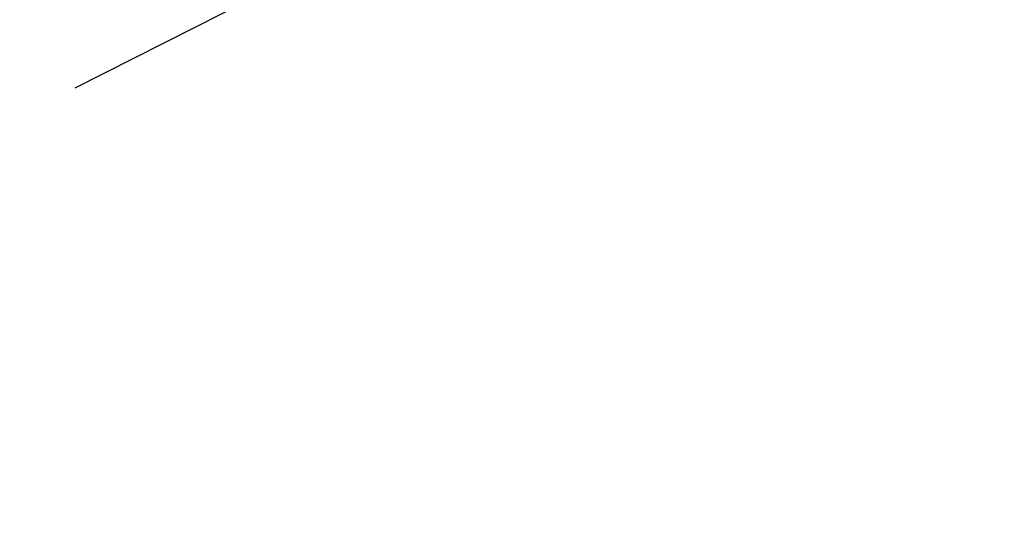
# Model space of a CAD drawing. Header units: millimetres. Extents: x 0 to 2100, y 0 to 1485.
# Tile 2 of 247: x 486 to 607, y 523 to 585. Entities that reach past the tile are written whole.
import ezdxf

# ---------------------------------------------------------------- set-up
doc = ezdxf.new("R2010")
doc.units = ezdxf.units.MM
doc.header["$LTSCALE"] = 5
doc.layers.add('Bemaßung (ISO)', color=7, linetype='Continuous', lineweight=25)
doc.styles.add('Notiztext (DIN)', font='isocpeur.ttf')
doc.dimstyles.new('Standard (DIN)', dxfattribs={"dimscale": 5, "dimtxt": 3.5, "dimasz": 2.5, "dimexe": 2, "dimexo": 0.5, "dimgap": 0.5, "dimtad": 1, "dimrnd": 1e-08, "dimtxsty": 'Notiztext (DIN)', "dimcen": 0.09, "dimdle": 10, "dimclrd": 256, "dimclre": 256, "dimclrt": 256, "dimadec": 0, "dimazin": 0, "dimtfac": 1, "dimtmove": 0, "dimatfit": 3, "dimfxl": 1, "dimtolj": 1, "dimtzin": 0, "dimlwd": -1, "dimlwe": -1, "dimarcsym": 0})

# ---------------------------------------------------------------- blocks, each defined once
blk = doc.blocks.new('*D17')
at = {"layer": 'Bemaßung (ISO)', "transparency": 16777216}
for p, q in [((625.42, 644.36), (626.32, 644.36)), ((625.87, 643.91), (625.87, 644.81)), ((492.86, 577.07), (611.68, 637.18))]:
    blk.add_line(p, q, dxfattribs=at)
blk.add_solid([(610.74, 639.04), (612.62, 635.32), (622.83, 642.82)], dxfattribs=at)
at = {"layer": 'Defpoints', "color": 0, "transparency": 16777216}
for p in [(628.9, 645.89), (622.83, 642.82)]:
    blk.add_point(p, dxfattribs=at)
at = {"layer": 'Bemaßung (ISO)', "transparency": 16777216, "insert": (486.05, 596.06), "char_height": 17.5, "attachment_point": 1, "rotation": 26.8346, "style": 'Notiztext (DIN)'}
blk.add_mtext('\\A1; \\fISOCPEUR|b0|i0;\\H17.5000;8x M8', dxfattribs=at)

msp = doc.modelspace()

# ---------------------------------------------------------------- dimensions: what is measured, and where the dimension line sits
at = {"layer": 'Bemaßung (ISO)'}
dim = msp.add_diameter_dim_2p(p1=(628.8996, 645.8945), p2=(622.8319, 642.8249), text=' \\fISOCPEUR|b0|i0;\\H17.5000;8x M8', dimstyle='Standard (DIN)', override={"dimgap": 0.5, "dimdec": 2, "dimlfac": 1, "dimtol": 0, "dimlim": 0, "dimtp": 0, "dimtm": 0, "dimtdec": 2, "dimtofl": 0}, dxfattribs=at)
dim.commit()
dim.dimension.update_dxf_attribs({"geometry": '*D17', "text_midpoint": (527.0991, 594.3941), "dimtype": 163})

doc.saveas('drawing.dxf')
